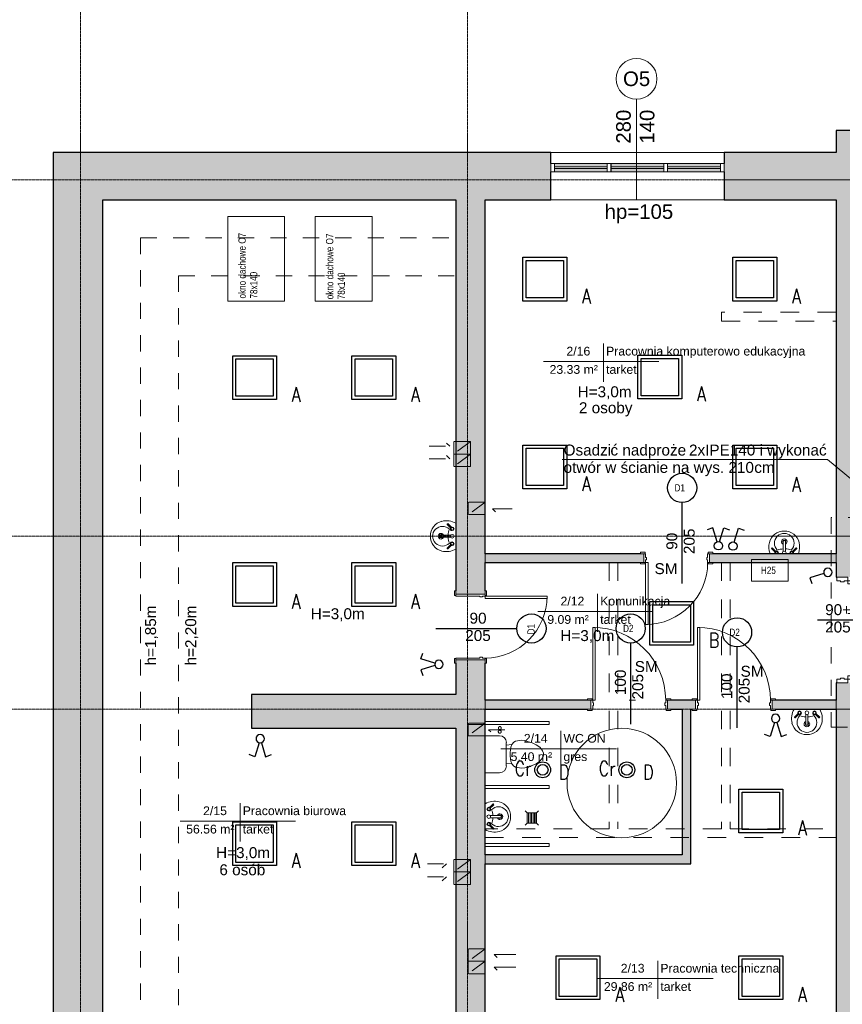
# Model space of a CAD drawing. Header units: centimetres. Extents: x 14504 to 44111, y -18976 to -7683.
# Tile 133 of 141: x 36046 to 37174, y -9934 to -8584. Entities that reach past the tile are written whole.
import ezdxf

# ---------------------------------------------------------------- set-up
doc = ezdxf.new("R2010")
doc.units = ezdxf.units.CM
for name, pattern in [('Aligning Line 1_8_', [0.635, 0.3175, -0.3175]), ('Kreska', [0.635, 0.3175, -0.3175]), ('Linia siatki', [0.9925, 0.47, -0.2175, 0.0875, -0.2175]), ('Ukryty', [0.714375, 0.47625, -0.238125])]:
    doc.linetypes.add(name, pattern=pattern)
for name, color, linetype, lineweight in [('A-AREA-IDEN', 4, 'Continuous', 9), ('A-DETL', 6, 'Continuous', 9), ('A-DETL-HDLN', 90, 'Ukryty', 9), ('A-DETL-MEDM', 33, 'Continuous', 25), ('A-DETL-THIN', 151, 'Continuous', 9), ('A-DOOR', 31, 'Continuous', 9), ('A-DOOR-FRAM', 31, 'Continuous', 18), ('A-GLAZ', 151, 'Continuous', 9), ('A-WALL', 4, 'Continuous', 9), ('A-WALL-PATT', 111, 'Continuous', 25), ('G-ANNO-TEXT', 8, 'Continuous', 9), ('I-WALL', 2, 'Continuous', 9), ('IE inst', 1, 'Continuous', 50), ('P-SANR-FIXT', 6, 'Continuous', 9), ('S-GRID', 8, 'Continuous', 9)]:
    doc.layers.add(name, color=color, linetype=linetype, lineweight=lineweight)
doc.styles.add('Arial_1', font='arial.ttf', dxfattribs={"height": 12})
doc.styles.add('Arial_3', font='arial.ttf', dxfattribs={"width": 0.8, "height": 18})
doc.styles.add('Arial_4', font='arial.ttf', dxfattribs={"height": 10})
doc.styles.add('Arial_5', font='arial.ttf', dxfattribs={"height": 15})
doc.styles.get("Standard").update_dxf_attribs({"font": 'romans.shx', "width": 0.8, "height": 20})

# ---------------------------------------------------------------- blocks, each defined once
blk = doc.blocks.new('Drzwi-wewnętrzne-jednoskrzydłowe-dwupanelowe-drewniane - 900 x 2100mm-634583-6_Poziom posadzka II pietra')
at = {"layer": 'A-DOOR', "lineweight": 18}
for p, q in [((42.5, 90.7), (39, 90.7)), ((39, 90.7), (39, 5.7)), ((42.5, 5.7), (42.5, 90.7)), ((39, 5.7), (42.5, 5.7))]:
    blk.add_line(p, q, dxfattribs=at)
at = {"layer": 'A-DOOR'}
for p, q in [((-43.1, 7.7), (-49.6, 7.7)), ((-49.6, 7.7), (-49.6, 5.7)), ((-49.6, 5.7), (-43.1, 5.7)), ((-43.1, 5.7), (-43.1, 7.7)), ((49.6, 7.7), (43.1, 7.7)), ((43.1, 7.7), (43.1, 5.7)), ((43.1, 5.7), (49.6, 5.7)), ((49.6, 5.7), (49.6, 7.7)), ((-43.1, -6.3), (-49.6, -6.3)), ((-49.6, -6.3), (-49.6, -8.3)), ((-49.6, -8.3), (-43.1, -8.3)), ((-43.1, -8.3), (-43.1, -6.3)), ((49.6, -6.3), (43.1, -6.3)), ((43.1, -6.3), (43.1, -8.3)), ((43.1, -8.3), (49.6, -8.3)), ((49.6, -8.3), (49.6, -6.3))]:
    blk.add_line(p, q, dxfattribs=at)
blk.add_arc((42.5, 5.7), 85, 90, 180, dxfattribs=at)
at = {"layer": 'A-DOOR-FRAM'}
for p, q in [((-42.5, 5.7), (-45, 5.7)), ((-45, 5.7), (-45, -6.3)), ((-42.5, 2.2), (-42.5, 5.7)), ((-41.2, 2.2), (-42.5, 2.2)), ((-41.2, -1.3), (-41.2, 2.2)), ((42.5, 2.2), (41.2, 2.2)), ((41.2, 2.2), (41.2, -1.3)), ((42.5, 5.7), (42.5, 2.2)), ((45, 5.7), (42.5, 5.7)), ((45, -6.3), (45, 5.7)), ((-45, -6.3), (-42.5, -6.3)), ((-42.5, -6.3), (-42.5, -1.3)), ((-42.5, -1.3), (-41.2, -1.3)), ((41.2, -1.3), (42.5, -1.3)), ((42.5, -1.3), (42.5, -6.3)), ((42.5, -6.3), (45, -6.3))]:
    blk.add_line(p, q, dxfattribs=at)
blk = doc.blocks.new('Drzwi-wewnętrzne-jednoskrzydłowe-dwupanelowe-drewniane - 900 x 2100mm-613824-6_Poziom posadzka II pietra')
at = {"layer": 'A-DOOR'}
for p, q in [((-49.635, 22.3175), (-43.135, 22.3175)), ((-49.635, 20.3175), (-49.635, 22.3175)), ((-43.135, 20.3175), (-49.635, 20.3175)), ((-43.135, 22.3175), (-43.135, 20.3175)), ((43.135, 22.3175), (49.635, 22.3175)), ((43.135, 20.3175), (43.135, 22.3175)), ((49.635, 20.3175), (43.135, 20.3175)), ((49.635, 22.3175), (49.635, 20.3175)), ((-49.635, -19.6825), (-43.135, -19.6825)), ((-49.635, -21.6825), (-49.635, -19.6825)), ((-43.135, -21.6825), (-49.635, -21.6825)), ((-43.135, -19.6825), (-43.135, -21.6825)), ((43.135, -19.6825), (49.635, -19.6825)), ((43.135, -21.6825), (43.135, -19.6825)), ((49.635, -21.6825), (43.135, -21.6825)), ((49.635, -19.6825), (49.635, -21.6825))]:
    blk.add_line(p, q, dxfattribs=at)
at = {"layer": 'A-DOOR', "lineweight": 18}
for p, q in [((39, -19.6825), (42.5, -19.6825)), ((39, -104.6825), (39, -19.6825)), ((42.5, -19.6825), (42.5, -104.6825)), ((42.5, -104.6825), (39, -104.6825))]:
    blk.add_line(p, q, dxfattribs=at)
at = {"layer": 'A-DOOR'}
blk.add_arc((42.5, -19.6825), 85, 180, 270, dxfattribs=at)
at = {"layer": 'A-DOOR-FRAM'}
for p, q in [((-45, 20.3175), (-42.5, 20.3175)), ((-45, -19.6825), (-45, 20.3175)), ((-42.5, 20.3175), (-42.5, -12.69)), ((42.5, 20.3175), (45, 20.3175)), ((42.5, -12.69), (42.5, 20.3175)), ((45, 20.3175), (45, -19.6825)), ((-42.5, -12.69), (-41.23, -12.69)), ((-41.23, -12.69), (-41.23, -16.1825)), ((41.23, -12.69), (42.5, -12.69)), ((41.23, -16.1825), (41.23, -12.69)), ((-42.5, -19.6825), (-45, -19.6825)), ((-42.5, -16.1825), (-42.5, -19.6825)), ((-41.23, -16.1825), (-42.5, -16.1825)), ((42.5, -16.1825), (41.23, -16.1825)), ((42.5, -19.6825), (42.5, -16.1825)), ((45, -19.6825), (42.5, -19.6825))]:
    blk.add_line(p, q, dxfattribs=at)
blk = doc.blocks.new('Aluminum_2 szybowe - 160x140 wymiana-V1-6_Poziom posadzka II pietra')
at = {"layer": 'A-GLAZ'}
h = blk.add_hatch(color=256, dxfattribs=at)
h.paths.add_polyline_path([(-59.7, 8.7), (-59.7, 13.2), (-132.1, 13.2), (-132.1, 8.7)])
h.paths.add_polyline_path([(-59.7, 15.7), (-59.7, 20.2), (-132.1, 20.2), (-132.1, 15.7)])
h = blk.add_hatch(color=256, dxfattribs=at)
h.paths.add_polyline_path([(17.8, 8.7), (17.8, 13.2), (-54.6, 13.2), (-54.6, 8.7)])
h.paths.add_polyline_path([(17.8, 15.7), (17.8, 20.2), (-54.6, 20.2), (-54.6, 15.7)])
at = {"layer": 'A-GLAZ', "lineweight": 18}
for p, q in [((-132.1, 20.2), (-137.2, 20.2)), ((-137.2, 20.2), (-137.2, 8.7)), ((-132.1, 8.7), (-132.1, 20.2)), ((-59.7, 15.7), (-132.1, 15.7)), ((-132.1, 15.7), (-132.1, 13.2)), ((-54.6, 20.2), (-59.7, 20.2)), ((-59.7, 20.2), (-59.7, 8.7)), ((-59.7, 13.2), (-59.7, 15.7)), ((-54.6, 8.7), (-54.6, 20.2)), ((17.8, 15.7), (-54.6, 15.7)), ((-54.6, 15.7), (-54.6, 13.2)), ((22.8, 20.2), (17.8, 20.2)), ((17.8, 20.2), (17.8, 8.7)), ((17.8, 13.2), (17.8, 15.7)), ((22.8, 8.7), (22.8, 20.2)), ((-137.2, 8.7), (-132.1, 8.7)), ((-132.1, 13.2), (-59.7, 13.2)), ((-59.7, 8.7), (-54.6, 8.7)), ((-54.6, 13.2), (17.8, 13.2)), ((17.8, 8.7), (22.8, 8.7))]:
    blk.add_line(p, q, dxfattribs=at)
at = {"layer": 'A-GLAZ'}
for p, q in [((-132.1, 20.2), (-59.7, 20.2)), ((-54.6, 20.2), (17.8, 20.2)), ((-59.7, 8.7), (-132.1, 8.7)), ((17.8, 8.7), (-54.6, 8.7))]:
    blk.add_line(p, q, dxfattribs=at)
blk = doc.blocks.new('wewnetrzne dwupanelowe - 100x210-634339-6_Poziom posadzka II pietra')
at = {"layer": 'A-DOOR'}
for p, q in [((-57.135, 8.3175), (-50.635, 8.3175)), ((-57.135, 6.3175), (-57.135, 8.3175)), ((-50.635, 6.3175), (-57.135, 6.3175)), ((-50.635, 8.3175), (-50.635, 6.3175)), ((50.635, 8.3175), (57.135, 8.3175)), ((50.635, 6.3175), (50.635, 8.3175)), ((57.135, 6.3175), (50.635, 6.3175)), ((57.135, 8.3175), (57.135, 6.3175)), ((-57.135, -5.6825), (-50.635, -5.6825)), ((-57.135, -7.6825), (-57.135, -5.6825)), ((-50.635, -7.6825), (-57.135, -7.6825)), ((-50.635, -5.6825), (-50.635, -7.6825)), ((50.635, -5.6825), (57.135, -5.6825)), ((50.635, -7.6825), (50.635, -5.6825)), ((57.135, -7.6825), (50.635, -7.6825)), ((57.135, -5.6825), (57.135, -7.6825))]:
    blk.add_line(p, q, dxfattribs=at)
at = {"layer": 'A-DOOR', "lineweight": 18}
for p, q in [((46.5, -5.6825), (50, -5.6825)), ((46.5, -105.6825), (46.5, -5.6825)), ((50, -5.6825), (50, -105.6825)), ((50, -105.6825), (46.5, -105.6825))]:
    blk.add_line(p, q, dxfattribs=at)
at = {"layer": 'A-DOOR'}
blk.add_arc((50, -5.6825), 100, 180, 270, dxfattribs=at)
at = {"layer": 'A-DOOR-FRAM'}
for p, q in [((-52.5, 6.3175), (-50, 6.3175)), ((-52.5, -5.6825), (-52.5, 6.3175)), ((-50, 6.3175), (-50, 1.31)), ((-50, 1.31), (-48.73, 1.31)), ((-48.73, 1.31), (-48.73, -2.1825)), ((48.73, 1.31), (50, 1.31)), ((48.73, -2.1825), (48.73, 1.31)), ((50, 6.3175), (52.5, 6.3175)), ((50, 1.31), (50, 6.3175)), ((52.5, 6.3175), (52.5, -5.6825)), ((-50, -5.6825), (-52.5, -5.6825)), ((-50, -2.1825), (-50, -5.6825)), ((-48.73, -2.1825), (-50, -2.1825)), ((50, -2.1825), (48.73, -2.1825)), ((50, -5.6825), (50, -2.1825)), ((52.5, -5.6825), (50, -5.6825))]:
    blk.add_line(p, q, dxfattribs=at)
blk = doc.blocks.new('Lavabo mural - 05 - 440mm x 350mm-346807-6_Poziom posadzka II pietra')
at = {"layer": 'P-SANR-FIXT'}
for p, q in [((-17.2, -11), (-11.7, -5.6)), ((-16.1, -12.1), (-10.7, -6.7)), ((-1.5, -21.5), (-1.5, -7.1)), ((1.5, -21.5), (1.5, -7.1)), ((16.4, -12.1), (11, -6.7)), ((17.5, -11), (12, -5.6))]:
    blk.add_line(p, q, dxfattribs=at)
for centre, radius, start, end in [((5.3, -13.1), 26.4, 150.3649, 193.6351), ((-5.3, -13.1), 26.4, 346.3649, 29.6351), ((0, -18.4), 13.5, 135.4629, 45.0556), ((-10.1, -5.1), 2.5, 0, 180), ((-10.1, -5.1), 2.5, 180, 207.0533), ((-10.1, -5.1), 1.7, 360, 180), ((-10.1, -5.1), 1.7, 180, 198.0596), ((-10.1, -5.1), 1.7, 198.0596, 360), ((-10.1, -5.1), 2.5, 242.9467, 0), ((-0.2, 16), 26.7, 249.1986, 267.1093), ((0, -5.1), 2.5, 0, 180), ((0, -5.1), 2.5, 180, 0), ((-0.2, 16), 26.7, 273.5606, 291.3199), ((10.4, -5.1), 2.5, 360, 180), ((10.4, -5.1), 2.5, 180, 297.0533), ((10.4, -5.1), 1.7, 0, 180), ((10.4, -5.1), 1.7, 180, 0), ((10.4, -5.1), 2.5, 332.9467, 360), ((-0.6, -14.5), 20.4, 193.6351, 271.6558), ((0, -20.4), 3.86, 112.8828, 180), ((0, -20.4), 3.86, 180, 360), ((0, -20.4), 2.35, 129.6826, 180), ((0, -20.4), 2.35, 180, 360), ((0.6, -14.5), 20.4, 268.3442, 346.3649), ((0, -20.4), 3.86, 360, 67.1178), ((0, -20.4), 2.35, 360, 50.3185)]:
    blk.add_arc(centre, radius, start, end, dxfattribs=at)
for centre, major_axis, ratio, start_param, end_param in [((-16.6, -11.6), (-0.545, 0.545), 0.274309, 0, 3.141593), ((17, -11.6), (0.545, 0.545), 0.274309, 3.141593, 6.283185), ((0, -21.5), (-1.5, 0), 0.428525, 0, 3.141593)]:
    blk.add_ellipse(centre, major_axis=major_axis, ratio=ratio, start_param=start_param, end_param=end_param, dxfattribs=at)
blk = doc.blocks.new('Drzwi-korytarz-niesymetryczne-wpuszczane - 1350 x 2000mm-590928-6_Poziom posadzka II pietra')
at = {"layer": 'A-DOOR', "lineweight": 18}
for p, q in [((-63, 6.365), (-67.5, 6.365)), ((-67.5, 6.365), (-67.5, -83.635)), ((-63, -83.635), (-63, 6.365)), ((63, 6.365), (67.5, 6.365)), ((63, -38.635), (63, 6.365)), ((67.5, 6.365), (67.5, -38.635)), ((67.5, -38.635), (63, -38.635)), ((-67.5, -83.635), (-63, -83.635))]:
    blk.add_line(p, q, dxfattribs=at)
at = {"layer": 'A-DOOR'}
for centre, radius, start, end in [((-67.5, 6.365), 90, 270, 360), ((67.5, 6.365), 45, 180, 270)]:
    blk.add_arc(centre, radius, start, end, dxfattribs=at)
at = {"layer": 'A-DOOR-FRAM'}
for p, q in [((-72.5, 21.365), (-67.5, 21.365)), ((-72.5, 6.365), (-72.5, 21.365)), ((-67.5, 21.365), (-67.5, 16.44375)), ((-67.5, 16.44375), (-65.9125, 16.44375)), ((-65.9125, 16.44375), (-65.9125, 11.34125)), ((65.9125, 16.44375), (67.5, 16.44375)), ((65.9125, 11.34125), (65.9125, 16.44375)), ((67.5, 21.365), (72.5, 21.365)), ((67.5, 16.44375), (67.5, 21.365)), ((72.5, 21.365), (72.5, 6.365)), ((-67.5, 6.365), (-72.5, 6.365)), ((-67.5, 11.34125), (-67.5, 6.365)), ((-65.9125, 11.34125), (-67.5, 11.34125)), ((67.5, 11.34125), (65.9125, 11.34125)), ((67.5, 6.365), (67.5, 11.34125)), ((72.5, 6.365), (67.5, 6.365))]:
    blk.add_line(p, q, dxfattribs=at)
blk = doc.blocks.new('Muszla klozetowa domowa - 3D - Muszla klozetowa domowa - 3D-412173-6_Poziom posadzka II pietra')
at = {"layer": 'P-SANR-FIXT'}
for p, q in [((-9.5, 25.4), (-7, 27.9)), ((-7, 27.9), (-4.8, 29.2)), ((-4.8, 29.2), (-1.3, 30.5)), ((-1.3, 30.5), (1.3, 30.5)), ((1.3, 30.5), (4.8, 29.2)), ((4.8, 29.2), (7, 27.9)), ((7, 27.9), (9.5, 25.4)), ((-17.2, 10.2), (-15.4, 15.2)), ((-15.4, 15.2), (-13, 20.3)), ((-13, 20.3), (-9.5, 25.4)), ((9.5, 25.4), (13, 20.3)), ((13, 20.3), (15.4, 15.2)), ((15.4, 15.2), (17.2, 10.2)), ((-19.1, 0), (-18.6, 5.1)), ((-18.6, 5.1), (-17.2, 10.2)), ((17.2, 10.2), (18.6, 5.1)), ((18.6, 5.1), (19.1, 0)), ((-18.8, -2.5), (-19.1, 0)), ((-18.4, -5.1), (-18.8, -2.5)), ((-17.7, -7.6), (-18.4, -5.1)), ((-16.3, -10.2), (-17.7, -7.6)), ((-13.2, -12.7), (-16.3, -10.2)), ((-9.7, -14), (-13.2, -12.7)), ((-12.3, -20.4), (-13.2, -12.7)), ((13.2, -12.7), (9.7, -14)), ((12.3, -20.4), (13.2, -12.7)), ((16.3, -10.2), (13.2, -12.7)), ((17.7, -7.6), (16.3, -10.2)), ((18.4, -5.1), (17.7, -7.6)), ((18.8, -2.5), (18.4, -5.1)), ((19.1, 0), (18.8, -2.5)), ((15.9, -20.4), (-15.9, -20.4)), ((-2.5, -15.2), (-9.7, -14)), ((2.5, -15.2), (-2.5, -15.2)), ((9.7, -14), (2.5, -15.2)), ((-25.3, -29.8), (-25.3, -49.5)), ((25.3, -49.5), (25.3, -29.8))]:
    blk.add_line(p, q, dxfattribs=at)
for centre, start, end in [((-15.9, -29.8), 90, 180), ((15.9, -29.8), 0, 90)]:
    blk.add_arc(centre, 9.46, start, end, dxfattribs=at)
blk = doc.blocks.new('Lavabo mural - 05 - 440mm x 350mm-V2-6_Poziom posadzka II pietra')
at = {"layer": 'P-SANR-FIXT'}
for p, q in [((-17.2, -11), (-11.7, -5.6)), ((-16.1, -12.1), (-10.7, -6.7)), ((-1.5, -21.5), (-1.5, -7.1)), ((1.5, -21.5), (1.5, -7.1)), ((16.4, -12.1), (11, -6.7)), ((17.5, -11), (12, -5.6))]:
    blk.add_line(p, q, dxfattribs=at)
for centre, radius, start, end in [((5.3, -13.1), 26.4, 159.8825, 193.6351), ((0, -18.4), 13.5, 135.4629, 45.0556), ((-10.1, -5.1), 2.5, 152.7917, 180), ((-10.1, -5.1), 2.5, 180, 207.0533), ((-10.1, -5.1), 1.7, 139.9948, 180), ((-10.1, -5.1), 1.7, 180, 198.0596), ((-10.1, -5.1), 1.7, 198.0596, 360), ((-10.1, -5.1), 2.5, 242.9467, 0), ((-0.2, 16), 26.7, 249.1986, 267.1093), ((-10.1, -5.1), 1.7, 360, 40.0052), ((-10.1, -5.1), 2.5, 0, 27.2083), ((0, -5.1), 2.5, 152.7917, 180), ((0, -5.1), 2.5, 180, 0), ((-0.2, 16), 26.7, 273.5606, 291.3199), ((0, -5.1), 2.5, 0, 27.2083), ((10.4, -5.1), 2.5, 152.7917, 180), ((10.4, -5.1), 2.5, 180, 297.0533), ((10.4, -5.1), 1.7, 139.9919, 180), ((10.4, -5.1), 1.7, 180, 0), ((10.4, -5.1), 1.7, 0, 40.0081), ((10.4, -5.1), 2.5, 360, 27.2083), ((10.4, -5.1), 2.5, 332.9467, 360), ((-5.3, -13.1), 26.4, 346.3649, 20.1175), ((-0.6, -14.5), 20.4, 193.6351, 271.6558), ((0, -20.4), 3.86, 112.8828, 180), ((0, -20.4), 3.86, 180, 360), ((0, -20.4), 2.35, 129.6826, 180), ((0, -20.4), 2.35, 180, 360), ((0.6, -14.5), 20.4, 268.3442, 346.3649), ((0, -20.4), 3.86, 360, 67.1178), ((0, -20.4), 2.35, 360, 50.3185)]:
    blk.add_arc(centre, radius, start, end, dxfattribs=at)
for centre, major_axis, ratio, start_param, end_param in [((-16.6, -11.6), (-0.545, 0.545), 0.274309, 0, 3.141593), ((17, -11.6), (0.545, 0.545), 0.274309, 3.141593, 6.283185), ((0, -21.5), (-1.5, 0), 0.428525, 0, 3.141593)]:
    blk.add_ellipse(centre, major_axis=major_axis, ratio=ratio, start_param=start_param, end_param=end_param, dxfattribs=at)
blk = doc.blocks.new('Etyk_pom_1_mala - Etyk_pom_1_mala-219433-6_Poziom posadzka II pietra')
at = {"layer": 'A-AREA-IDEN'}
for p, q in [((-0.096, 0.144), (-0.096, -0.378)), ((-0.915, -0.101), (0.666, -0.101))]:
    blk.add_line(p, q, dxfattribs=at)
blk = doc.blocks.new('8u')
at = {"layer": 'IE inst', "lineweight": -3}
for p, q in [((37772.7, 44464.4), (37764.9, 44461.5)), ((37778.6, 44445.2), (37772.7, 44464.4)), ((37781.8, 44445.2), (37787.7, 44464.4)), ((37787.7, 44464.4), (37795.5, 44461.5))]:
    blk.add_line(p, q, dxfattribs=at)
blk.add_circle((37780.2, 44439.7), 5.73, dxfattribs=at)
blk = doc.blocks.new('w1')
at = {"layer": 'IE inst', "lineweight": -3}
for p, q in [((158332.4, 68083.9), (158338.3, 68103.1)), ((158338.3, 68103.1), (158346.1, 68100.2))]:
    blk.add_line(p, q, dxfattribs=at)
blk.add_circle((158330.8, 68078.4), 5.73, dxfattribs=at)

msp = doc.modelspace()

# ---------------------------------------------------------------- hatches: boundary and pattern name
at = {"layer": 'A-WALL-PATT', "lineweight": 9, "transparency": 33554610}
h = msp.add_hatch(color=256, dxfattribs=at)
h.paths.add_polyline_path([(37165.1, -10339.1), (37211.1, -10339.1), (37211.1, -9493.1), (37165.1, -9493.1), (37165.1, -10274.1)])
h.paths.add_polyline_path([(37165.1, -9348.1), (37211.1, -9348.1), (37211.1, -8736.1), (37165.1, -8736.1), (37165.1, -9347.6)])
for points in [[(36092.1, -10339.1), (36160.1, -10339.1), (36160.1, -8766.1), (36092.1, -8766.1), (36092.1, -9586.2)], [(36644.1, -8831.1), (36644.1, -8766.1), (36160.1, -8766.1), (36160.1, -8831.1), (36415.5, -8831.1)], [(36644.1, -9555.1), (36644.1, -9509.1), (36364.1, -9509.1), (36364.1, -9555.1), (36581.8, -9555.1)], [(36966.1, -9741.1), (36966.1, -9529.1), (36954.1, -9529.1), (36954.1, -9741.1)], [(36684.1, -9741.1), (36954.1, -9741.1), (36954.1, -9729.1), (36684.1, -9729.1)]]:
    msp.add_hatch(color=256, dxfattribs=at).paths.add_polyline_path(points)
h = msp.add_hatch(color=256, dxfattribs=at)
h.paths.add_polyline_path([(37080.6, -8831.1), (37165.1, -8831.1), (37165.1, -8766.1), (37011.6, -8766.1), (37011.6, -8831.1)])
h.paths.add_polyline_path([(36757, -8831.1), (36774.1, -8831.1), (36774.1, -8766.1), (36644.1, -8766.1), (36644.1, -8831.1), (36684.1, -8831.1)])
h = msp.add_hatch(color=256, dxfattribs=at)
h.paths.add_polyline_path([(36684.1, -10274.1), (36684.1, -9461.6), (36644.1, -9461.6), (36644.1, -10274.1), (36651.1, -10274.1)])
h.paths.add_polyline_path([(36684.1, -9371.6), (36684.1, -8831.1), (36644.1, -8831.1), (36644.1, -9371.6), (36680.6, -9371.6)])
h = msp.add_hatch(color=256, dxfattribs=at)
h.paths.add_polyline_path([(37080.6, -9328.1), (37165.1, -9328.1), (37165.1, -9316.1), (36991.6, -9316.1), (36991.6, -9328.1), (36996.2, -9328.1)])
h.paths.add_polyline_path([(36748, -9328.1), (36901.6, -9328.1), (36901.6, -9316.1), (36684.1, -9316.1), (36684.1, -9328.1)])
h = msp.add_hatch(color=256, dxfattribs=at)
h.paths.add_polyline_path([(36934.1, -9529.1), (36972.6, -9529.1), (36972.6, -9517.1), (36934.1, -9517.1), (36934.1, -9524.1)])
h.paths.add_polyline_path([(37165.1, -9529.1), (37165.1, -9517.1), (37077.6, -9517.1), (37077.6, -9529.1), (37082.2, -9529.1)])
h.paths.add_polyline_path([(36824.5, -9529.1), (36829.1, -9529.1), (36829.1, -9517.1), (36684.1, -9517.1), (36684.1, -9529.1), (36748, -9529.1)])

# ---------------------------------------------------------------- linework, layer by layer
at = {"layer": 'A-DETL', "linetype": 'Aligning Line 1_8_'}
msp.add_line((36160.1, -8831.1), (36204.1, -8831.1), dxfattribs=at)
at = {"layer": 'A-DETL', "linetype": 'Aligning Line 1_8_', "ltscale": 70}
for p, q in [((36212.1, -8883.1), (36212.1, -10222.1)), ((36212.1, -8883.1), (36644.1, -8883.1)), ((36264.1, -8935.1), (36644.1, -8935.1)), ((36264.1, -8935.1), (36264.1, -10170.1)), ((36635.6, -9168.7), (36631.4, -9164.5)), ((36664.1, -9162.3), (36641.1, -9162.3)), ((36641.1, -9162.3), (36641.1, -9179.5)), ((36664.1, -9162.3), (36641.1, -9179.5)), ((36664.1, -9179.5), (36664.1, -9162.3)), ((36607.6, -9168.7), (36635.6, -9168.7)), ((36607.6, -9185.9), (36635.6, -9185.9)), ((36635.6, -9185.9), (36631.4, -9181.7)), ((36664.1, -9179.5), (36641.1, -9179.5)), ((36664.1, -9179.5), (36641.1, -9179.5)), ((36641.1, -9179.5), (36641.1, -9196.7)), ((36664.1, -9179.5), (36641.1, -9196.7)), ((36664.1, -9196.7), (36664.1, -9179.5)), ((36664.1, -9196.7), (36641.1, -9196.7)), ((36684.1, -9245.3), (36661.1, -9245.3)), ((36661.1, -9245.3), (36661.1, -9262.5)), ((36684.1, -9245.3), (36661.1, -9262.5)), ((36684.1, -9262.5), (36684.1, -9245.3)), ((36694.1, -9254.5), (36721.4, -9254.5)), ((36721.4, -9254.5), (36694.1, -9254.5)), ((36694.1, -9254.5), (36698.4, -9258.8)), ((36684.1, -9262.5), (36661.1, -9262.5)), ((37158.4, -9266.6), (37158.4, -9554.1)), ((37426.1, -9266.6), (37158.4, -9266.6)), ((36684.1, -9548.5), (36661.1, -9548.5)), ((36661.1, -9548.5), (36661.1, -9565.7)), ((36684.1, -9548.5), (36661.1, -9565.7)), ((36684.1, -9565.7), (36684.1, -9548.5)), ((37158.4, -9554.1), (37822.1, -9554.1)), ((36661.1, -9565.7), (36684.1, -9565.7)), ((36684.1, -9565.7), (36661.1, -9565.7)), ((36689, -9557.4), (36711, -9557.4)), ((36689, -9557.4), (36691.8, -9560.3)), ((36605.1, -9741.1), (36631.1, -9741.1)), ((36631.1, -9741.1), (36625.4, -9746.8)), ((36664.1, -9735.1), (36641.1, -9735.1)), ((36641.1, -9735.1), (36641.1, -9752.3)), ((36664.1, -9735.1), (36641.1, -9752.3)), ((36664.1, -9752.3), (36664.1, -9735.1)), ((36605.1, -9759.1), (36631.1, -9759.1)), ((36631.1, -9759.1), (36625.4, -9764.8)), ((36664.1, -9752.3), (36641.1, -9752.3)), ((36664.1, -9752.3), (36641.1, -9752.3)), ((36641.1, -9752.3), (36641.1, -9769.5)), ((36664.1, -9752.3), (36641.1, -9769.5)), ((36664.1, -9769.5), (36664.1, -9752.3)), ((36664.1, -9769.5), (36641.1, -9769.5)), ((36684.1, -9857.6), (36661.1, -9857.6)), ((36661.1, -9857.6), (36661.1, -9874.8)), ((36684.1, -9857.6), (36661.1, -9874.8)), ((36684.1, -9874.8), (36684.1, -9857.6)), ((36696.6, -9865.4), (36726.1, -9865.4)), ((36726.1, -9865.4), (36696.6, -9865.4)), ((36696.6, -9865.4), (36700.8, -9869.7)), ((36684.1, -9874.8), (36661.1, -9874.8)), ((36684.1, -9874.8), (36661.1, -9874.8)), ((36661.1, -9874.8), (36661.1, -9892)), ((36684.1, -9874.8), (36661.1, -9892)), ((36684.1, -9892), (36684.1, -9874.8)), ((36684.1, -9892), (36661.1, -9892)), ((36696.6, -9882.7), (36726.1, -9882.7)), ((36726.1, -9882.7), (36696.6, -9882.7)), ((36696.6, -9882.7), (36700.8, -9886.9))]:
    msp.add_line(p, q, dxfattribs=at)
for centre in [(36704.3, -9555.1), (36704.2, -9560.2)]:
    msp.add_circle(centre, 2, dxfattribs=at)
at = {"layer": 'A-DETL-HDLN', "linetype": 'Kreska', "ltscale": 80}
for p, q in [((37165.1, -8985.1), (37008.1, -8985.1)), ((37008.1, -8985.1), (37008.1, -8997.1)), ((37008.1, -8997.1), (37165.1, -8997.1)), ((36854.1, -9328.1), (36854.1, -9693.1)), ((36866.1, -9328.1), (36866.1, -9693.1)), ((37008.1, -9328.1), (37008.1, -9693.1)), ((37020.1, -9328.1), (37020.1, -9693.1)), ((36890.1, -9517.1), (36881.6, -9517.1)), ((36854.1, -9693.1), (36684.1, -9693.1)), ((36684.1, -9705.1), (37165.1, -9705.1)), ((37008.1, -9693.1), (36866.1, -9693.1)), ((37020.1, -9693.1), (37165.1, -9693.1)), ((36966.1, -9741.1), (36966.1, -9729.1))]:
    msp.add_line(p, q, dxfattribs=at)
at = {"layer": 'A-DETL-MEDM'}
for p, q in [((36954.1, -9356.9), (36954.1, -9245.9)), ((37139.6, -9406.9), (37250.6, -9406.9)), ((36616.6, -9418.6), (36727.6, -9418.6)), ((36883.6, -9549.6), (36883.6, -9438.6)), ((37029.4, -9554.9), (37029.4, -9443.9))]:
    msp.add_line(p, q, dxfattribs=at)
for centre in [(36954.1, -9225.9), (36747.6, -9418.6), (36883.6, -9418.6), (37029.4, -9423.9)]:
    msp.add_circle(centre, 20, dxfattribs=at)
at = {"layer": 'A-DETL-THIN'}
for p, q in [((36891.6, -8831.1), (36891.6, -8693.1)), ((36331.4, -8853.8), (36409.4, -8853.8)), ((36331.4, -8969.8), (36331.4, -8853.8)), ((36409.4, -8853.8), (36409.4, -8969.8)), ((36451.4, -8853.8), (36529.4, -8853.8)), ((36451.4, -8969.8), (36451.4, -8853.8)), ((36529.4, -8853.8), (36529.4, -8969.8)), ((36409.4, -8969.8), (36331.4, -8969.8)), ((36529.4, -8969.8), (36451.4, -8969.8)), ((36789.8, -9186.8), (37153.4, -9186.8)), ((37153.4, -9186.8), (37272.9, -9287)), ((37049.4, -9323.9), (37099.4, -9323.9)), ((37049.4, -9353.9), (37049.4, -9323.9)), ((37099.4, -9323.9), (37099.4, -9353.9)), ((37099.4, -9353.9), (37049.4, -9353.9)), ((36772.1, -9550.3), (36661.1, -9550.3)), ((36684.1, -9546.3), (36772.1, -9546.3)), ((36772.1, -9546.3), (36772.1, -9550.3)), ((36684.1, -9634.1), (36772.1, -9634.1)), ((36772.1, -9634.1), (36772.1, -9638.1)), ((36772.1, -9638.1), (36684.1, -9638.1)), ((36741.8, -9671.3), (36739, -9668.5)), ((36741.8, -9671.3), (36754.6, -9671.3)), ((36741.8, -9685.4), (36741.8, -9671.3)), ((36743.8, -9671.3), (36743.8, -9685.4)), ((36745.8, -9671.3), (36745.8, -9685.4)), ((36747.8, -9671.3), (36747.8, -9685.4)), ((36749.8, -9671.3), (36749.8, -9685.4)), ((36751.8, -9671.3), (36751.8, -9685.4)), ((36753.8, -9671.3), (36753.8, -9685.4)), ((36754.6, -9671.3), (36757.4, -9668.5)), ((36754.6, -9671.3), (36754.6, -9685.4)), ((36741.8, -9685.4), (36739, -9688.2)), ((36754.6, -9685.4), (36741.8, -9685.4)), ((36754.6, -9685.4), (36757.4, -9688.2)), ((36684.1, -9713.6), (36772.1, -9713.6)), ((36684.1, -9717.6), (36684.1, -9713.6)), ((36772.1, -9717.6), (36684.1, -9717.6)), ((36772.1, -9713.6), (36772.1, -9717.6))]:
    msp.add_line(p, q, dxfattribs=at)
for centre, radius in [((36891.6, -8665.1), 28), ((36871.4, -9630.5), 75)]:
    msp.add_circle(centre, radius, dxfattribs=at)
at = {"layer": 'A-WALL', "lineweight": 25}
for p, q in [((37248.6, -8736.1), (37165.1, -8736.1)), ((37165.1, -8736.1), (37165.1, -8766.1)), ((36092.1, -8766.1), (36092.1, -10339.1)), ((36774.1, -8766.1), (36092.1, -8766.1)), ((36774.1, -8781.1), (36774.1, -8766.1)), ((37165.1, -8766.1), (37011.6, -8766.1)), ((37011.6, -8766.1), (37011.6, -8781.1)), ((36774.1, -8831.1), (36774.1, -8792.5)), ((37011.6, -8792.5), (37011.6, -8831.1)), ((36160.1, -10274.1), (36160.1, -8831.1)), ((36160.1, -8831.1), (36644.1, -8831.1)), ((36684.1, -8831.1), (36774.1, -8831.1)), ((37011.6, -8831.1), (37165.1, -8831.1)), ((37165.1, -8831.1), (37165.1, -9316.1)), ((36897, -9316.1), (36684.1, -9316.1)), ((37165.1, -9316.1), (36996.2, -9316.1)), ((36684.1, -9328.1), (36897, -9328.1)), ((36996.2, -9328.1), (37165.1, -9328.1)), ((37165.1, -9328.1), (37165.1, -9348.1)), ((37165.1, -9348.1), (37166.1, -9348.1)), ((37166.1, -9493.1), (37165.1, -9493.1)), ((37165.1, -9493.1), (37165.1, -9517.1)), ((36644.1, -9509.1), (36364.1, -9509.1)), ((36364.1, -9509.1), (36364.1, -9555.1)), ((36824.5, -9517.1), (36684.1, -9517.1)), ((36684.1, -9529.1), (36824.5, -9529.1)), ((36968, -9517.1), (36938.7, -9517.1)), ((36938.7, -9529.1), (36954.1, -9529.1)), ((36954.1, -9529.1), (36954.1, -9729.1)), ((36966.1, -9529.1), (36968, -9529.1)), ((36966.1, -9741.1), (36966.1, -9529.1)), ((37165.1, -9517.1), (37082.2, -9517.1)), ((37082.2, -9529.1), (37165.1, -9529.1)), ((37165.1, -9529.1), (37165.1, -10274.1)), ((36364.1, -9555.1), (36644.1, -9555.1)), ((36954.1, -9729.1), (36684.1, -9729.1)), ((36684.1, -9741.1), (36966.1, -9741.1))]:
    msp.add_line(p, q, dxfattribs=at)
at = {"layer": 'A-WALL'}
for p, q in [((36774.1, -8766.1), (37011.6, -8766.1)), ((37011.6, -8831.1), (36774.1, -8831.1)), ((36684.1, -9316.1), (36684.1, -9328.1)), ((37165.1, -9328.1), (37165.1, -9316.1)), ((36684.1, -9517.1), (36684.1, -9529.1)), ((37165.1, -9529.1), (37165.1, -9517.1)), ((36684.1, -9729.1), (36684.1, -9741.1))]:
    msp.add_line(p, q, dxfattribs=at)
at = {"layer": 'I-WALL', "lineweight": 25}
for p, q in [((36644.1, -8831.1), (36644.1, -9367)), ((36684.1, -9316.1), (36684.1, -8831.1)), ((36684.1, -9367), (36684.1, -9328.1)), ((36644.1, -9466.2), (36644.1, -9509.1)), ((36684.1, -9517.1), (36684.1, -9466.2)), ((36684.1, -9729.1), (36684.1, -9529.1)), ((36644.1, -9555.1), (36644.1, -10274.1)), ((36684.1, -10274.1), (36684.1, -9741.1))]:
    msp.add_line(p, q, dxfattribs=at)
at = {"layer": 'IE inst', "lineweight": -3}
for points in [[(36796, -8969.8), (36735.9, -8969.8), (36735.9, -8909.8), (36796, -8909.8)], [(36791.6, -8965.4), (36740.3, -8965.4), (36740.3, -8914.1), (36791.6, -8914.1)], [(37083.8, -8969.8), (37023.8, -8969.8), (37023.8, -8909.8), (37083.8, -8909.8)], [(37079.5, -8965.4), (37028.1, -8965.4), (37028.1, -8914.1), (37079.5, -8914.1)], [(36398.2, -9104.7), (36338.2, -9104.7), (36338.2, -9044.7), (36398.2, -9044.7)], [(36393.9, -9100.3), (36342.5, -9100.3), (36342.5, -9049), (36393.9, -9049)], [(36561.7, -9104.7), (36501.6, -9104.7), (36501.6, -9044.7), (36561.7, -9044.7)], [(36557.3, -9100.3), (36505.9, -9100.3), (36505.9, -9049), (36557.3, -9049)], [(36953.6, -9104), (36893.5, -9104), (36893.5, -9044), (36953.6, -9044)], [(36949.2, -9099.6), (36897.9, -9099.6), (36897.9, -9048.3), (36949.2, -9048.3)], [(36796, -9227.2), (36735.9, -9227.2), (36735.9, -9167.2), (36796, -9167.2)], [(36791.6, -9222.8), (36740.3, -9222.8), (36740.3, -9171.5), (36791.6, -9171.5)], [(37083.8, -9227.2), (37023.8, -9227.2), (37023.8, -9167.2), (37083.8, -9167.2)], [(37079.5, -9222.8), (37028.1, -9222.8), (37028.1, -9171.5), (37079.5, -9171.5)], [(36398.2, -9388.3), (36338.2, -9388.3), (36338.2, -9328.3), (36398.2, -9328.3)], [(36393.9, -9384), (36342.5, -9384), (36342.5, -9332.7), (36393.9, -9332.7)], [(36561.7, -9388.3), (36501.6, -9388.3), (36501.6, -9328.3), (36561.7, -9328.3)], [(36557.3, -9384), (36505.9, -9384), (36505.9, -9332.7), (36557.3, -9332.7)], [(36969.8, -9441.7), (36909.7, -9441.7), (36909.7, -9381.7), (36969.8, -9381.7)], [(36965.4, -9437.3), (36914.1, -9437.3), (36914.1, -9386), (36965.4, -9386)], [(37092, -9698.7), (37031.9, -9698.7), (37031.9, -9638.7), (37092, -9638.7)], [(37087.6, -9694.4), (37036.3, -9694.4), (37036.3, -9643.1), (37087.6, -9643.1)], [(36398.2, -9743.7), (36338.2, -9743.7), (36338.2, -9683.7), (36398.2, -9683.7)], [(36393.9, -9739.3), (36342.5, -9739.3), (36342.5, -9688), (36393.9, -9688)], [(36561.7, -9743.7), (36501.6, -9743.7), (36501.6, -9683.7), (36561.7, -9683.7)], [(36557.3, -9739.3), (36505.9, -9739.3), (36505.9, -9688), (36557.3, -9688)], [(36841.4, -9927.4), (36781.4, -9927.4), (36781.4, -9867.4), (36841.4, -9867.4)], [(36837.1, -9923), (36785.7, -9923), (36785.7, -9871.7), (36837.1, -9871.7)], [(37092, -9927.4), (37031.9, -9927.4), (37031.9, -9867.4), (37092, -9867.4)], [(37087.6, -9923), (37036.3, -9923), (37036.3, -9871.7), (37087.6, -9871.7)]]:
    msp.add_lwpolyline(points, close=True, dxfattribs=at)
for centre, radius in [((36763, -9612.4), 10.9), ((36763, -9612.4), 7.41), ((36878.3, -9612.4), 10.9), ((36878.3, -9612.4), 7.41)]:
    msp.add_circle(centre, radius, dxfattribs=at)
at = {"layer": 'S-GRID', "linetype": 'Linia siatki'}
for p, q in [((36129.6, -8366.5), (36129.6, -10670.8)), ((36660.1, -8366.5), (36660.1, -10670.8)), ((35798.9, -8803.6), (39321.9, -8803.6)), ((35798.9, -9292.1), (39321.9, -9292.1)), ((35798.9, -9529.1), (39321.9, -9529.1))]:
    msp.add_line(p, q, dxfattribs=at)

# ---------------------------------------------------------------- block references
at = {"layer": 'A-AREA-IDEN', "xscale": 99.99999999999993, "yscale": 99.99999999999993, "zscale": 99.99999999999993}
for p in [(36855.8, -9042.5), (36847.7, -9385.3), (36797.4, -9573.3), (36357.9, -9672.7), (36930.2, -9888.5)]:
    msp.add_blockref('Etyk_pom_1_mala - Etyk_pom_1_mala-219433-6_Poziom posadzka II pietra', p, dxfattribs=at)
at = {"layer": 'A-DOOR'}
for name, p, rotation in [('Drzwi-wewnętrzne-jednoskrzydłowe-dwupanelowe-drewniane - 900 x 2100mm-634583-6_Poziom posadzka II pietra', (36946.6, -9322.4), 180), ('Drzwi-korytarz-niesymetryczne-wpuszczane - 1350 x 2000mm-590928-6_Poziom posadzka II pietra', (37187.5, -9420.6), 89.99999999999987), ('Drzwi-wewnętrzne-jednoskrzydłowe-dwupanelowe-drewniane - 900 x 2100mm-613824-6_Poziom posadzka II pietra', (36664.4, -9416.6), 89.99999999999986), ('wewnetrzne dwupanelowe - 100x210-634339-6_Poziom posadzka II pietra', (36881.6, -9522.8), 180), ('wewnetrzne dwupanelowe - 100x210-634339-6_Poziom posadzka II pietra', (37025.1, -9522.8), 180)]:
    msp.add_blockref(name, p, dxfattribs=dict(at, rotation=rotation))
at = {"layer": 'A-GLAZ'}
for p in [(36911.3, -8801.3), (36988.7, -8801.3)]:
    msp.add_blockref('Aluminum_2 szybowe - 160x140 wymiana-V1-6_Poziom posadzka II pietra', p, dxfattribs=at)
at = {"layer": 'IE inst'}
msp.add_blockref('8u', (-776.3, -53744.9), dxfattribs=at)
at = {"layer": 'IE inst', "lineweight": -3}
msp.add_blockref('w1', (-121307, -77384.1), dxfattribs=at)
at = {"layer": 'IE inst', "lineweight": -3, "xscale": -1, "rotation": 90}
msp.add_blockref('w1', (105232.2, 148989.2), dxfattribs=at)
at = {"layer": 'IE inst', "xscale": -1}
for p, rotation in [((81060.5, 28312.4), 90), ((-698, 34897.7), 180), ((-1404.3, 34870), 180)]:
    msp.add_blockref('8u', p, dxfattribs=dict(at, rotation=rotation))
at = {"layer": 'P-SANR-FIXT'}
for name, p, rotation in [('Lavabo mural - 05 - 440mm x 350mm-346807-6_Poziom posadzka II pietra', (36644.1, -9292.1), 269.9999999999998), ('Lavabo mural - 05 - 440mm x 350mm-V2-6_Poziom posadzka II pietra', (37094.1, -9320.1), 180), ('Muszla klozetowa domowa - 3D - Muszla klozetowa domowa - 3D-412173-6_Poziom posadzka II pietra', (36733.6, -9591), 269.9999999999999), ('Lavabo mural - 05 - 440mm x 350mm-346807-6_Poziom posadzka II pietra', (36684.1, -9676.6), 90.0000000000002)]:
    msp.add_blockref(name, p, dxfattribs=dict(at, rotation=rotation))
msp.add_blockref('Lavabo mural - 05 - 440mm x 350mm-346807-6_Poziom posadzka II pietra', (37125.1, -9529.1), dxfattribs=at)

# ---------------------------------------------------------------- texts
at = {"layer": 'A-AREA-IDEN', "char_height": 12, "attachment_point": 1, "style": 'Arial_1'}
for s, insert, width in [('2/16', (36795.6, -9032.4), 42.489), ('Pracownia komputerowo edukacyjna', (36849.9, -9032.4), 353.544), ('23.33 m²', (36772.5, -9057.5), 85.781), ('tarket', (36849.9, -9057.5), 55.316), ('2/12', (36787.5, -9375.1), 42.489), ('Komunikacja', (36841.8, -9375.1), 124.262), ('9.09 m²', (36769.4, -9400.3), 73.755), ('tarket', (36841.8, -9400.3), 55.316), ('2/14', (36737.2, -9563.2), 42.489), ('WC ON', (36791.5, -9563.2), 76.962), ('5.40 m²', (36719.1, -9588.3), 73.755), ('gres', (36791.5, -9588.3), 42.489), ('2/15', (36297.7, -9662.5), 42.489), ('Pracownia biurowa', (36352, -9662.5), 181.983), ('56.56 m²', (36274.5, -9687.7), 85.781), ('tarket', (36352, -9687.7), 55.316), ('2/13', (36870, -9878.4), 42.489), ('Pracownia techniczna', (36924.3, -9878.4), 210.844), ('29.86 m²', (36846.9, -9903.5), 85.781), ('tarket', (36924.3, -9903.5), 55.316)]:
    msp.add_mtext(s, dxfattribs=dict(at, insert=insert, width=width))
at = {"layer": 'G-ANNO-TEXT', "attachment_point": 1}
for s, insert, char_height, width, style in [('O5', (36873.1, -8655), 20, 45.696, 'Arial_5'), ('hp=105', (36847.9, -8837.1), 20, 116.245, 'Arial_5'), ('H=3,0m', (36810.9, -9086.6), 15, 91.392, 'Arial_4'), ('2 osoby', (36812.7, -9108.5), 15, 87.384, 'Arial_4'), ('Osadzi', (36791.7, -9166.5), 15, 77.764, 'Arial_4'), ('ć nadproże', (36855.9, -9166.5), 15, 123.46, 'Arial_4'), (' i wykonać', (37054.3, -9166.5), 15, 117.848, 'Arial_4'), (' 2xIPE140', (36957.7, -9166.5), 15, 117.046, 'Arial_4'), ('otwór w ścianie na wys. 2', (36791.7, -9190.3), 15, 287.806, 'Arial_4'), ('10', (37029.2, -9190.3), 15, 28.861, 'Arial_4'), ('cm ', (37053, -9190.3), 15, 41.688, 'Arial_4'), ('D1', (36943.7, -9220.8), 10, 21.646, 'Arial_3'), ('SM', (36916.3, -9329.1), 15, 38.481, 'Arial_4'), ('H25', (37062.1, -9333.9), 10, 30.464, 'Arial_3'), ('H=3,0m', (36445.2, -9390.9), 15, 91.392, 'Arial_4'), ('90+45', (37150.1, -9385.3), 15, 72.954, 'Arial_4'), ('90', (36662.8, -9397), 15, 28.861, 'Arial_4'), ('205', (36656.9, -9420.8), 15, 43.291, 'Arial_4'), ('H=3,0m', (36787.2, -9420.9), 15, 91.392, 'Arial_4'), ('D2', (36873.2, -9413.5), 10, 21.646, 'Arial_3'), ('D2', (37018.9, -9418.8), 10, 21.646, 'Arial_3'), ('205', (37150.1, -9409.1), 15, 43.291, 'Arial_4'), ('SM', (36889.2, -9463.3), 15, 38.481, 'Arial_4'), ('SM', (37034.2, -9469.8), 15, 38.481, 'Arial_4'), ('H=3,0m', (36315.5, -9718.4), 15, 91.392, 'Arial_4'), ('6 osób', (36320, -9741.9), 15, 75.359, 'Arial_4')]:
    msp.add_mtext(s, dxfattribs=dict(at, insert=insert, char_height=char_height, width=width, style=style))
at = {"layer": 'G-ANNO-TEXT', "attachment_point": 1, "rotation": 90}
for s, insert, char_height, width, style in [('280', (36863.7, -8754), 20, 57.721, 'Arial_5'), ('140', (36896.1, -8754), 20, 57.721, 'Arial_5'), ('okno dachowe O7 ', (36346.1, -8966.3), 10, 140.295, 'Arial_3'), ('okno dachowe O7 ', (36466.1, -8967.3), 10, 140.295, 'Arial_3'), ('78x140', (36362, -8966.3), 10, 56.118, 'Arial_3'), ('78x140', (36482, -8967.3), 10, 56.118, 'Arial_3'), ('205', (36956.3, -9316.6), 15, 43.291, 'Arial_4'), ('90', (36932.5, -9310.7), 15, 28.861, 'Arial_4'), ('h=1,85m', (36218.2, -9469.3), 15, 101.814, 'Arial_4'), ('h=2,20m', (36273.2, -9469.3), 15, 101.814, 'Arial_4'), ('D1', (36742, -9426.7), 10, 21.646, 'Arial_3'), ('100', (36862, -9510), 15, 43.291, 'Arial_4'), ('205', (36885.8, -9515.9), 15, 43.291, 'Arial_4'), ('100', (37007.7, -9515.3), 15, 43.291, 'Arial_4'), ('205', (37031.6, -9521.2), 15, 43.291, 'Arial_4')]:
    msp.add_mtext(s, dxfattribs=dict(at, insert=insert, char_height=char_height, width=width, style=style))
at = {"layer": 'IE inst', "lineweight": -3, "char_height": 20, "width": 37.143, "attachment_point": 1}
for s, insert in [('{\\Fsimplex.shx|c238;A}', (36816.9, -8952.9)), ('{\\Fsimplex.shx|c238;A}', (37104.8, -8952.9)), ('{\\Fsimplex.shx|c238;A}', (36419.2, -9087.8)), ('{\\Fsimplex.shx|c238;A}', (36582.6, -9087.8)), ('{\\Fsimplex.shx|c238;A}', (36974.5, -9087.1)), ('{\\Fsimplex.shx|c238;A}', (36816.9, -9210.3)), ('{\\Fsimplex.shx|c238;A}', (37104.8, -9211.2)), ('{\\Fsimplex.shx|c238;A}', (36419.2, -9371.5)), ('{\\Fsimplex.shx|c238;A}', (36582.6, -9371.5)), ('{\\Fsimplex.shx|c238;B}', (36990.8, -9424.8)), ('{\\Fsimplex.shx|c238;Cr}', (36724.6, -9600.7)), ('{\\Fsimplex.shx|c238;D}', (36785.3, -9605.7)), ('{\\Fsimplex.shx|c238;Cr}', (36839.9, -9600.7)), ('{\\Fsimplex.shx|c238;D}', (36900.6, -9605.7)), ('{\\Fsimplex.shx|c238;A}', (37112.9, -9681.9)), ('{\\Fsimplex.shx|c238;A}', (36419.2, -9726.8)), ('{\\Fsimplex.shx|c238;A}', (36582.6, -9726.8)), ('{\\Fsimplex.shx|c238;A}', (36862.4, -9910.5)), ('{\\Fsimplex.shx|c238;A}', (37112.9, -9910.5))]:
    msp.add_mtext(s, dxfattribs=dict(at, insert=insert))

doc.saveas('drawing.dxf')
